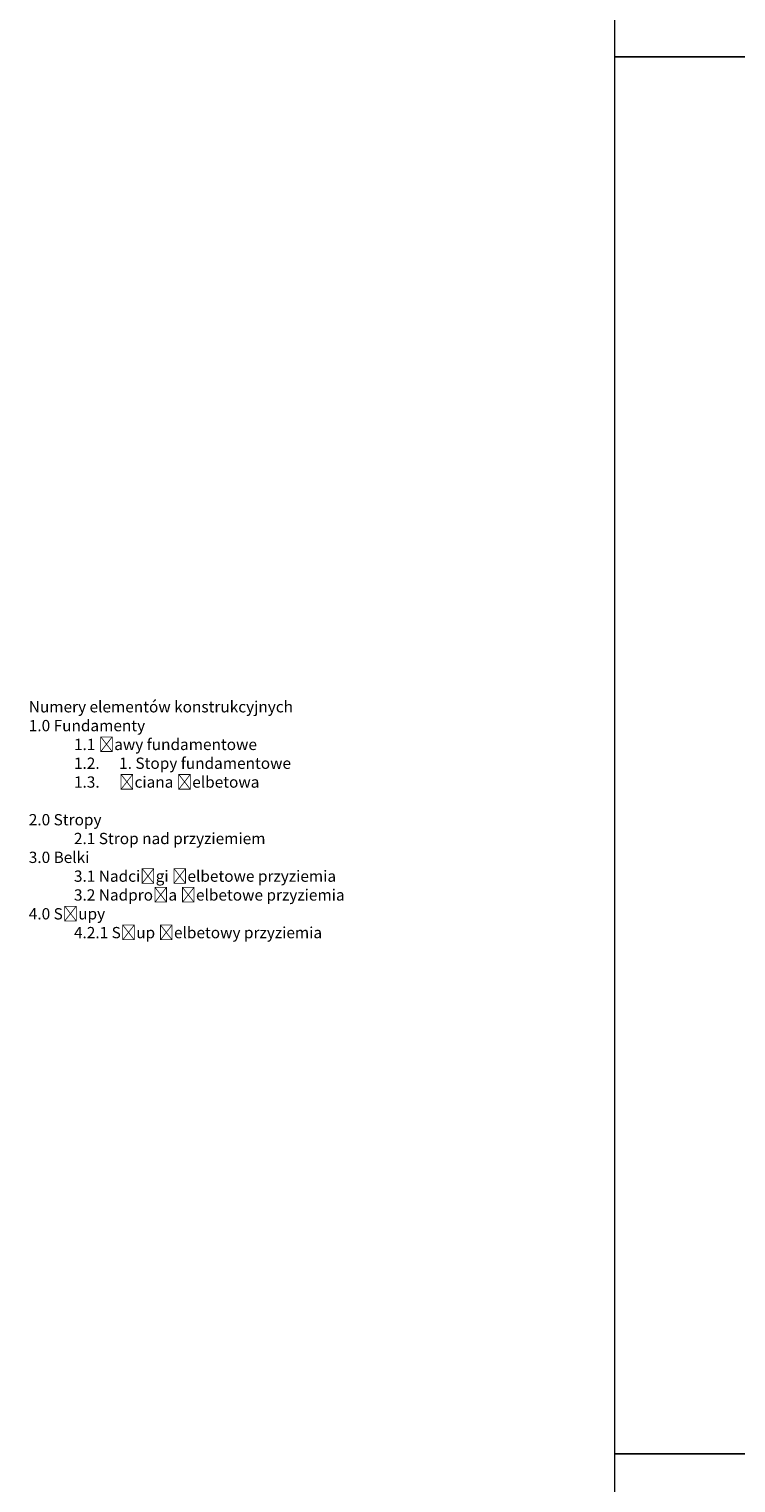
# Model space of a CAD drawing. Header units: millimetres. Extents: x 14041 to 23361, y -6349 to 12956.
# Tile 37 of 106: x 18533 to 19284, y 5500 to 7046. Entities that reach past the tile are written whole.
import ezdxf

# ---------------------------------------------------------------- set-up
doc = ezdxf.new("R2010")
doc.units = ezdxf.units.MM
doc.layers.add('A-opisy', color=7, linetype='Continuous', lineweight=18)
doc.layers.add('A-Tabelka', color=7, linetype='Continuous', lineweight=18)
doc.styles.add('OP.3', font='arial.ttf', dxfattribs={"height": 16})

msp = doc.modelspace()

# ---------------------------------------------------------------- linework, layer by layer
at = {"layer": 'A-Tabelka'}
for points in [[(19154.85, 7016.18), (23354.85, 7016.18), (23354.85, 9986.18), (19154.85, 9986.18)], [(19154.85, 5531.18), (21254.85, 5531.18), (21254.85, 7016.18), (19154.85, 7016.18)], [(19154.85, 2561.18), (23354.85, 2561.18), (23354.85, 5531.18), (19154.85, 5531.18)]]:
    msp.add_lwpolyline(points, close=True, dxfattribs=at)

# ---------------------------------------------------------------- texts
at = {"layer": 'A-opisy', "insert": (18532.64, 6331.29), "char_height": 12, "attachment_point": 1, "style": 'OP.3'}
msp.add_mtext_dynamic_manual_height_columns('Numery elementów konstrukcyjnych\\P1.0 Fundamenty\\P^I1.1 Ławy fundamentowe\\P\\pxi-2,l6,t4;1.2.^I1. Stopy fundamentowe\\P1.3.^IŚciana żelbetowa\\P\\pi0,l0,t0;\\P2.0 Stropy\\P^I2.1 Strop nad przyziemiem^I\\P3.0 Belki\\P^I3.1 Nadciągi żelbetowe przyziemia ^I^I\\P^I3.2 Nadproża żelbetowe przyziemia\\P^I^I\\P4.0 Słupy \\P^I4.2.1 Słup żelbetowy przyziemia', width=465.7266, gutter_width=34.35, heights=[562.07], dxfattribs=at)

doc.saveas('drawing.dxf')
